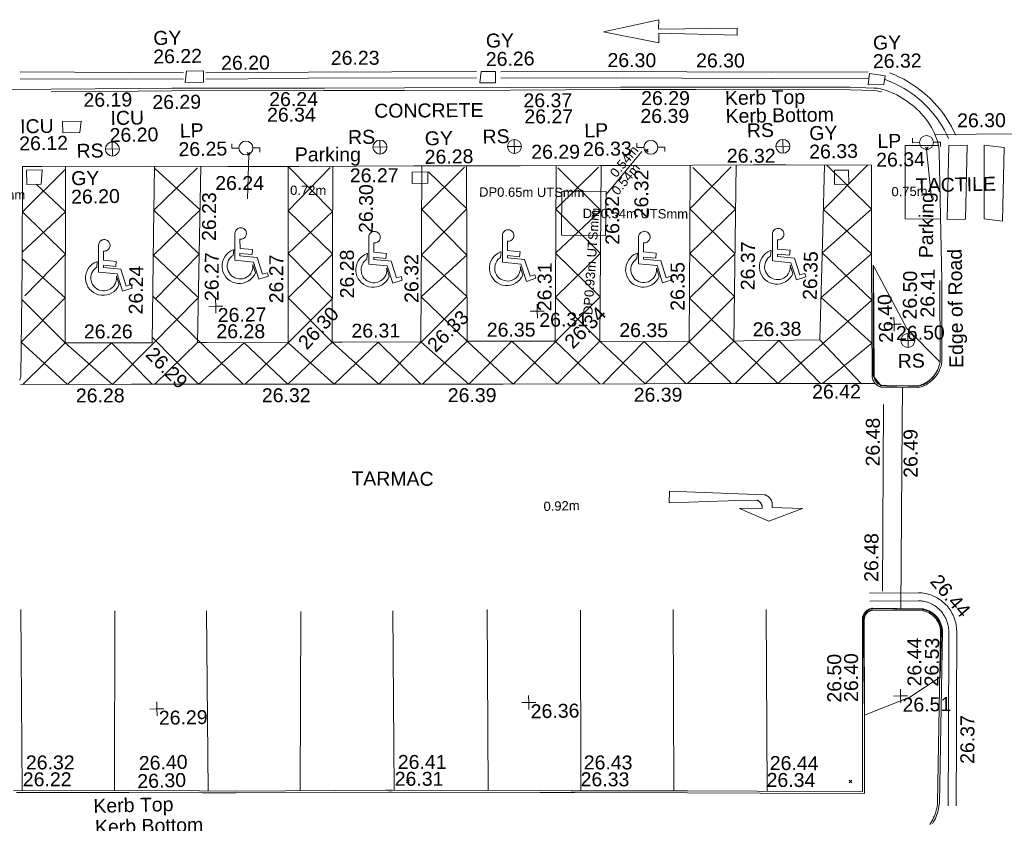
# Model space of a CAD drawing. Header units: millimetres. Extents: x -287732 to 520720, y -88450 to 287754.
# Tile 217 of 256: x 14791 to 41268, y -28179 to -6564. Entities that reach past the tile are written whole.
import ezdxf

# ---------------------------------------------------------------- set-up
doc = ezdxf.new("R2010")
doc.units = ezdxf.units.MM
doc.linetypes.add('IMPORT-UG_ELEC_LV_QLB2 _2_', pattern=[2700, 1500, -300, 0, -250, 150, -300, 0, -200])
doc.linetypes.add('IMPORT-UG_ELEC_STREET LIGHTING_QLB2 _2_', pattern=[2700, 1500, -300, 0, -250, 150, -300, 0, -200])
for name, color, linetype, lineweight, true_color in [('00_TOPO_FURN_LAMP_POST', 7, 'Continuous', 9, 0x666666), ('00_TOPO_FURN_SIGN', 7, 'Continuous', 9, 0x666666), ('00_UAV_FURN_LAMP_POST', 7, 'Continuous', 9, 0xa50000), ('00_UAV_FURN_SIGN', 6, 'Continuous', 9, 0xff00ff), ('00_UAV_HANDICAP', 7, 'Continuous', 9, 0x666666), ('00_UAV_KERB_BOTTOM', 1, 'Continuous', 9, 0xff0000), ('00_UAV_KERB_TOP', 7, 'Continuous', 9, 0xa500a5), ('00_UAV_LEVEL_SPOT', 7, 'Continuous', 9, 0x666666), ('00_UAV_PARKING', 4, 'Continuous', 9, 0x00ffff), ('00_UAV_ROAD_MARKING_ARROWS', 7, 'Continuous', 9, 0x999999), ('00_UAV_ROAD_MARKING_WHITE_CONTINUOUS', 7, 'Continuous', 9, 0x999999), ('00_UAV_ROAD_MARKING_YELLOW_CONTINUOUS', 40, 'Continuous', 9, 0xffbf00), ('00_UAV_ROAD_MARKING_YELLOW_DASH', 40, 'Continuous', 9, 0xffbf00), ('00_UAV_SERV_GULLY', 7, 'Continuous', 9, 0x5252a5), ('00_UAV_SERV_IC', 5, 'Continuous', 9, 0x0000ff), ('01_DTM_CONTOUR_MNR', 7, 'Continuous', 9, 0xa5a552), ('12333-PUM-2D-U-0001-C01 - Rev2_REVIT IMPORT_dwg', 7, 'Continuous', 9, 0x767676), ('PUM-ELECTRIC-LV-QLB2', 1, 'IMPORT-UG_ELEC_LV_QLB2 _2_', 9, 0xff0000), ('PUM-ELECTRIC-MH', 1, 'Continuous', 9, 0xff0000), ('PUM-ELECTRIC-SL-QLB2', 7, 'IMPORT-UG_ELEC_STREET LIGHTING_QLB2 _2_', 9, 0xff7f7f)]:
    doc.layers.add(name, color=color, linetype=linetype, lineweight=lineweight, true_color=true_color)
for name, color, linetype, lineweight in [('00_TOPO_PEDASTRIAN', 7, 'Continuous', 9), ('00_UAV_ROAD_EDGE', 7, 'Continuous', 9), ('00_UAV_SURFACE', 7, 'Continuous', 9), ('00_UAV_SURVEY_TEXT', 7, 'Continuous', 9), ('GEN-TEXT', 7, 'Continuous', 9)]:
    doc.layers.add(name, color=color, linetype=linetype, lineweight=lineweight)
doc.styles.add('Arial_1', font='arial.ttf', dxfattribs={"height": 250})
doc.styles.add('Swis721 Lt BT_2', font='swissl.ttf', dxfattribs={"height": 375})

# ---------------------------------------------------------------- blocks, each defined once
blk = doc.blocks.new('12333-PUM-2D-U-0001-C01 - Rev2_REVIT IMPORT_dwg_MSL_Lamp_Post_SYM-2077240-Site Location Plan Proposed')
at = {"layer": '00_TOPO_FURN_LAMP_POST', "color": 254, "true_color": 0xcccccc, "flags": 128}
for points in [[(-500, 0), (-1000, 0), (-1000, 317)], [(500, 0), (1000, 0), (1000, -317)]]:
    blk.add_lwpolyline(points, dxfattribs=at)
at = {"layer": '00_TOPO_FURN_LAMP_POST', "color": 254, "true_color": 0xcccccc}
blk.add_circle((0, 0), 500, dxfattribs=at)
blk = doc.blocks.new('12333-PUM-2D-U-0001-C01 - Rev2_REVIT IMPORT_dwg_MSL_RoadSign_SYM-2077242-Site Location Plan Proposed')
at = {"layer": '00_TOPO_FURN_SIGN', "color": 254, "true_color": 0xcccccc}
for p, q in [((-500, 0), (500, 0)), ((0, -500), (0, 500))]:
    blk.add_line(p, q, dxfattribs=at)
blk.add_circle((0, 0), 500, dxfattribs=at)
blk = doc.blocks.new('12333-PUM-2D-U-0001-C01 - Rev2_REVIT IMPORT_dwg_NN_DISABLED-2077243-Site Location Plan Proposed')
at = {"layer": '00_UAV_HANDICAP', "color": 254, "true_color": 0xcccccc, "flags": 128}
for points in [[(793, 2281), (792, 2292), (794, 2332), (801, 2373), (815, 2410), (835, 2446), (860, 2478), (889, 2505), (923, 2527), (959, 2545), (998, 2557), (1039, 2561), (1079, 2560), (1119, 2551), (1157, 2538), (1193, 2518), (1224, 2493), (1252, 2463), (1275, 2430), (1292, 2393), (1302, 2354), (1308, 2314), (1306, 2273), (1299, 2234), (1284, 2196), (1265, 2161), (1240, 2128), (1210, 2102), (1176, 2079), (1140, 2062), (1101, 2050), (1060, 2046), (1020, 2047), (1013, 2048), (1007, 1634), (1572, 1569), (1546, 1345), (1002, 1408), (1000, 1306), (1772, 1217), (1999, 460), (2212, 523), (2262, 364), (1833, 234), (1600, 1012), (773, 1107), (793, 2283)], [(1682, 529), (1572, 894), (1568, 906), (1574, 864), (1571, 773), (1553, 685), (1522, 599), (1477, 521), (1423, 449), (1356, 388), (1281, 337), (1199, 299), (1112, 275), (1022, 264), (932, 267), (843, 284), (759, 316), (679, 359), (608, 415), (546, 481), (496, 556), (459, 639), (433, 725), (422, 815), (425, 905), (443, 994), (474, 1079), (519, 1158), (573, 1230), (640, 1290), (694, 1326), (724, 1582), (694, 1574), (583, 1523), (481, 1454), (392, 1370), (315, 1274), (256, 1167), (214, 1052), (190, 931), (186, 810), (201, 687), (234, 570), (287, 458), (354, 357), (438, 267), (534, 192), (642, 131), (757, 90), (877, 66), (999, 63), (1121, 76), (1239, 110), (1350, 162), (1451, 231), (1542, 313), (1617, 410), (1677, 517), (1681, 530)]]:
    blk.add_lwpolyline(points, close=True, dxfattribs=at)
blk = doc.blocks.new('12333-PUM-2D-U-0001-C01 - Rev2_REVIT IMPORT_dwg_UAV-2077255-Site Location Plan Proposed')
at = {"layer": '00_UAV_LEVEL_SPOT', "color": 254, "true_color": 0xcccccc, "flags": 128}
for points in [[(0, -500), (0, 0), (-500, 0)], [(500, 0), (0, 0), (0, 500)]]:
    blk.add_lwpolyline(points, dxfattribs=at)
blk = doc.blocks.new('12333-PUM-2D-U-0001-C01 - Rev2_REVIT IMPORT_dwg_MGS62954_T2_Galway_ITM_3d_Rev1-2077680-Site Location Plan Proposed')
at = {"layer": '00_TOPO_PEDASTRIAN', "color": 254, "true_color": 0xcccccc}
for p, q in [((533941477, 725542796), (533941553, 725544777)), ((533942049, 725544777), (533941553, 725544777)), ((533941973, 725542796), (533942049, 725544777)), ((533942468, 725542796), (533942506, 725544777)), ((533942506, 725544777), (533943039, 725544701)), ((533943039, 725544701), (533942963, 725542720)), ((533941973, 725542796), (533941477, 725542796)), ((533942468, 725542796), (533942963, 725542720))]:
    blk.add_line(p, q, dxfattribs=at)
at = {"layer": '00_UAV_KERB_BOTTOM', "color": 254, "true_color": 0xcccccc, "flags": 128}
for points in [[(533939800, 725546319), (533939748, 725546334), (533939666, 725546354), (533939566, 725546361), (533938930, 725546397), (533934806, 725546471), (533932769, 725546508), (533929807, 725546547), (533926945, 725546584), (533924808, 725546620), (533920693, 725546688), (533919809, 725546697), (533917448, 725546720)], [(533916464, 725538909), (533916471, 725538923), (533916476, 725538937), (533916481, 725538952), (533916486, 725538966), (533916490, 725538981), (533916493, 725538996), (533916496, 725539025), (533916582, 725541947), (533916584, 725542037)], [(533940995, 725527112), (533940995, 725527108), (533940988, 725527054), (533940979, 725527000), (533940967, 725526947), (533940954, 725526895), (533940938, 725526843), (533940920, 725526792), (533940900, 725526742), (533940878, 725526692), (533940854, 725526644), (533940828, 725526596), (533940800, 725526550)], [(533916106, 725527867), (533919206, 725527816), (533921105, 725527774), (533922092, 725527753), (533926104, 725527708), (533926283, 725527706), (533930266, 725527625), (533931103, 725527608), (533934226, 725527547), (533936102, 725527505), (533938935, 725527442), (533938971, 725529607), (533939011, 725532028), (533939011, 725532032), (533939010, 725532045), (533939009, 725532058), (533939009, 725532071), (533939010, 725532084), (533939011, 725532097), (533939013, 725532110), (533939015, 725532123), (533939018, 725532136), (533939022, 725532149), (533939026, 725532161), (533939030, 725532173), (533939035, 725532186), (533939040, 725532197), (533939046, 725532209), (533939053, 725532221), (533939060, 725532232), (533939067, 725532242), (533939075, 725532253), (533939083, 725532263), (533939092, 725532273), (533939101, 725532282), (533939110, 725532291), (533939114, 725532295), (533939124, 725532304), (533939135, 725532312), (533939145, 725532319), (533939156, 725532327), (533939167, 725532333), (533939179, 725532339), (533939191, 725532345), (533939203, 725532350), (533939215, 725532355), (533939227, 725532359), (533939240, 725532363), (533939252, 725532366), (533939265, 725532369), (533939278, 725532371), (533939291, 725532372), (533940624, 725532336), (533940628, 725532336), (533940654, 725532330), (533940680, 725532324), (533940706, 725532316), (533940732, 725532308), (533940757, 725532298), (533940782, 725532287), (533940806, 725532276), (533940830, 725532263), (533940853, 725532249), (533940876, 725532234), (533940898, 725532219), (533940919, 725532202), (533940940, 725532185), (533940960, 725532166), (533940979, 725532147), (533940997, 725532127), (533941015, 725532107), (533941031, 725532085), (533941047, 725532063), (533941062, 725532041), (533941075, 725532017), (533941088, 725531994), (533941100, 725531969), (533941110, 725531944), (533941120, 725531919), (533941129, 725531894), (533941136, 725531868), (533941140, 725531852), (533941143, 725531841), (533941148, 725531815), (533941152, 725531788), (533941155, 725531761), (533941157, 725531734), (533941158, 725531707), (533940995, 725527108)]]:
    blk.add_lwpolyline(points, dxfattribs=at)
at = {"layer": '00_UAV_KERB_TOP', "color": 254, "true_color": 0xcccccc, "flags": 128}
for points in [[(533939778, 725546253), (533939730, 725546267), (533939655, 725546285), (533939562, 725546291), (533938927, 725546327), (533934784, 725546402), (533932768, 725546438), (533929785, 725546477), (533926944, 725546514), (533924786, 725546550), (533920693, 725546618), (533919787, 725546627), (533917449, 725546650)], [(533939472, 725541597), (533939437, 725538617), (533939437, 725538607), (533939439, 725538595), (533939440, 725538584), (533939442, 725538573), (533939445, 725538561), (533939448, 725538550), (533939451, 725538539), (533939455, 725538529), (533939459, 725538518), (533939464, 725538508), (533939469, 725538497), (533939475, 725538487), (533939481, 725538478), (533939488, 725538468), (533939495, 725538459), (533939502, 725538450), (533939509, 725538442), (533939518, 725538433), (533939521, 725538430), (533939530, 725538422), (533939539, 725538414), (533939548, 725538407), (533939557, 725538401), (533939567, 725538395), (533939577, 725538389), (533939587, 725538383), (533939597, 725538378), (533939607, 725538374), (533939618, 725538370), (533939629, 725538366), (533939633, 725538365), (533940627, 725538335), (533940653, 725538341), (533940685, 725538351), (533940717, 725538362), (533940748, 725538375), (533940778, 725538389), (533940808, 725538404), (533940837, 725538420), (533940866, 725538437), (533940894, 725538456), (533940908, 725538466), (533940935, 725538487), (533940960, 725538508), (533940985, 725538531), (533941009, 725538554), (533941031, 725538579), (533941053, 725538604), (533941073, 725538631), (533941093, 725538658), (533941111, 725538686), (533941128, 725538715), (533941144, 725538744), (533941146, 725538747), (533941159, 725538774), (533941172, 725538805), (533941184, 725538836), (533941195, 725538867), (533941204, 725538899), (533941212, 725538932), (533941218, 725538959), (533941255, 725541155)], [(533916188, 725527816), (533919205, 725527766), (533921187, 725527722), (533922091, 725527703), (533926186, 725527657), (533926282, 725527656), (533930265, 725527575), (533931185, 725527556), (533934225, 725527497), (533936184, 725527453), (533938984, 725527390), (533939021, 725529589), (533939061, 725532031), (533939061, 725532037), (533939060, 725532048), (533939059, 725532059), (533939059, 725532070), (533939060, 725532081), (533939061, 725532092), (533939063, 725532103), (533939064, 725532113), (533939067, 725532124), (533939070, 725532135), (533939073, 725532145), (533939077, 725532156), (533939081, 725532166), (533939085, 725532176), (533939090, 725532186), (533939096, 725532195), (533939102, 725532204), (533939108, 725532214), (533939114, 725532222), (533939121, 725532231), (533939128, 725532239), (533939136, 725532247), (533939144, 725532255), (533939147, 725532258), (533939156, 725532265), (533939164, 725532272), (533939173, 725532278), (533939183, 725532284), (533939192, 725532290), (533939202, 725532295), (533939212, 725532300), (533939222, 725532304), (533939232, 725532308), (533939242, 725532312), (533939253, 725532315), (533939263, 725532317), (533939274, 725532320), (533939285, 725532321), (533939293, 725532322), (533940619, 725532287), (533940643, 725532282), (533940667, 725532276), (533940691, 725532269), (533940715, 725532261), (533940738, 725532252), (533940761, 725532242), (533940783, 725532231), (533940805, 725532219), (533940827, 725532207), (533940848, 725532193), (533940868, 725532179), (533940888, 725532163), (533940907, 725532147), (533940925, 725532130), (533940943, 725532113), (533940960, 725532094), (533940976, 725532075), (533940991, 725532056), (533941005, 725532035), (533941019, 725532014), (533941032, 725531993), (533941043, 725531971), (533941054, 725531948), (533941064, 725531926), (533941073, 725531902), (533941081, 725531879), (533941088, 725531855), (533941094, 725531831), (533941099, 725531806), (533941103, 725531781), (533941106, 725531757), (533941107, 725531732), (533941108, 725531715), (533941108, 725531708), (533940945, 725527117), (533940945, 725527113), (533940938, 725527061), (533940930, 725527010), (533940919, 725526959), (533940906, 725526908), (533940891, 725526859), (533940873, 725526809), (533940854, 725526761), (533940833, 725526713), (533940810, 725526667), (533940785, 725526621), (533940758, 725526577), (533940729, 725526533)]]:
    blk.add_lwpolyline(points, dxfattribs=at)
at = {"layer": '00_UAV_PARKING', "color": 254, "true_color": 0xcccccc, "flags": 128}
for points in [[(533941186, 725545086), (533941226, 725544978), (533941250, 725544900), (533941271, 725544821), (533941289, 725544742), (533941298, 725544623), (533941305, 725541154)], [(533939422, 725541597), (533939468, 725544288), (533937160, 725544336), (533936299, 725544354), (533933031, 725544393), (533932161, 725544406), (533930021, 725544438), (533927338, 725544481), (533927161, 725544483), (533924066, 725544525), (533922162, 725544559), (533920085, 725544596), (533917163, 725544643), (533916643, 725544652), (533916584, 725542037)]]:
    blk.add_lwpolyline(points, dxfattribs=at)
at = {"layer": '00_UAV_ROAD_EDGE', "color": 254, "true_color": 0xcccccc, "flags": 128}
for points in [[(533917448, 725546720), (533915573, 725546738), (533913326, 725546836)], [(533941186, 725545086), (533941168, 725545130), (533941134, 725545205), (533941097, 725545277), (533941056, 725545348), (533941014, 725545418), (533940968, 725545485), (533940919, 725545551), (533940884, 725545594), (533940831, 725545656), (533940775, 725545716), (533940717, 725545773), (533940657, 725545828), (533940594, 725545880), (533940529, 725545930), (533940465, 725545981), (533940397, 725546031), (533940327, 725546079), (533940255, 725546123), (533940181, 725546164), (533940106, 725546203), (533940029, 725546237), (533939951, 725546269), (533939871, 725546298), (533939800, 725546319)], [(533948408, 725544930), (533944442, 725545046), (533943410, 725545059), (533941186, 725545086)], [(533939422, 725541597), (533939387, 725538616), (533939388, 725538603), (533939389, 725538589), (533939391, 725538576), (533939393, 725538563), (533939396, 725538549), (533939400, 725538536), (533939404, 725538523), (533939408, 725538511), (533939414, 725538498), (533939419, 725538486), (533939425, 725538474), (533939432, 725538462), (533939439, 725538450), (533939447, 725538439), (533939455, 725538428), (533939464, 725538418), (533939473, 725538408), (533939482, 725538398), (533939487, 725538393), (533939497, 725538384), (533939507, 725538375), (533939518, 725538367), (533939529, 725538359), (533939540, 725538352), (533939552, 725538345), (533939564, 725538339), (533939576, 725538333), (533939589, 725538328), (533939601, 725538323), (533939614, 725538318), (533939625, 725538315), (533940633, 725538284), (533940667, 725538293), (533940701, 725538304), (533940735, 725538316), (533940767, 725538329), (533940800, 725538343), (533940831, 725538359), (533940862, 725538377), (533940893, 725538395), (533940922, 725538415), (533940938, 725538426), (533940966, 725538448), (533940993, 725538471), (533941019, 725538495), (533941044, 725538520), (533941069, 725538546), (533941092, 725538573), (533941113, 725538601), (533941120, 725538610), (533941134, 725538630), (533941153, 725538659), (533941172, 725538690), (533941189, 725538721), (533941204, 725538753), (533941218, 725538785), (533941231, 725538819), (533941243, 725538852), (533941253, 725538886), (533941261, 725538921), (533941268, 725538953), (533941305, 725541154)]]:
    blk.add_lwpolyline(points, dxfattribs=at)
at = {"layer": '00_UAV_ROAD_MARKING_ARROWS', "color": 254, "true_color": 0xcccccc, "flags": 128}
for points in [[(533935920, 725547845), (533933813, 725547934), (533933804, 725547678), (533932325, 725548001), (533933818, 725548301), (533933809, 725548044), (533935920, 725548039)], [(533933884, 725535618), (533936432, 725535476), (533936443, 725535472), (533936455, 725535469), (533936466, 725535464), (533936477, 725535460), (533936487, 725535455), (533936493, 725535452), (533936503, 725535446), (533936513, 725535440), (533936523, 725535433), (533936533, 725535426), (533936542, 725535418), (533936551, 725535411), (533936559, 725535402), (533936568, 725535394), (533936575, 725535385), (533936583, 725535376), (533936590, 725535366), (533936597, 725535357), (533936603, 725535347), (533936609, 725535336), (533936614, 725535326), (533936619, 725535315), (533936623, 725535304), (533936627, 725535293), (533936631, 725535282), (533936634, 725535270), (533936637, 725535259), (533936639, 725535247), (533936640, 725535235), (533936642, 725535223), (533936642, 725535212), (533936642, 725535200), (533936642, 725535188), (533936641, 725535176), (533936640, 725535164), (533936638, 725535153), (533936636, 725535141), (533936633, 725535131), (533937448, 725535092), (533936538, 725534763), (533935755, 725535118), (533936368, 725535113), (533936369, 725535122), (533936369, 725535131), (533936369, 725535140), (533936368, 725535149), (533936367, 725535159), (533936366, 725535168), (533936364, 725535177), (533936362, 725535186), (533936360, 725535194), (533936357, 725535203), (533936354, 725535212), (533936350, 725535220), (533936346, 725535229), (533936342, 725535237), (533936337, 725535245), (533936333, 725535252), (533936327, 725535260), (533936322, 725535267), (533936316, 725535274), (533936310, 725535281), (533936303, 725535288), (533936297, 725535294), (533936290, 725535300), (533936283, 725535306), (533936275, 725535311), (533936268, 725535316), (533936260, 725535321), (533936252, 725535326), (533936243, 725535330), (533936235, 725535334), (533935460, 725535332), (533933873, 725535300)]]:
    blk.add_lwpolyline(points, close=True, dxfattribs=at)
at = {"layer": '00_UAV_ROAD_MARKING_WHITE_CONTINUOUS', "color": 254, "true_color": 0xcccccc}
for p, q in [((533939357, 725544290), (533938153, 725543123)), ((533922474, 725538693), (533920086, 725541101)), ((533916550, 725538785), (533917706, 725539887)), ((533920097, 725538733), (533921263, 725539832)), ((533928510, 725539745), (533927297, 725538610)), ((533932065, 725538535), (533930879, 725539707)), ((533934419, 725538499), (533935686, 725539621)), ((533934484, 725539624), (533935601, 725538482)), ((533938001, 725539616), (533939086, 725538424)), ((533916392, 725532737), (533916338, 725527863)), ((533918818, 725527822), (533918912, 725532655)), ((533921376, 725532611), (533921343, 725527769)), ((533923816, 725527733), (533923911, 725532553)), ((533926386, 725532525), (533926337, 725527704)), ((533928865, 725527653), (533928923, 725532517)), ((533931432, 725532462), (533931361, 725527603)), ((533933862, 725527554), (533933924, 725532434)), ((533936430, 725532390), (533936369, 725527499))]:
    blk.add_line(p, q, dxfattribs=at)
at = {"layer": '00_UAV_ROAD_MARKING_WHITE_CONTINUOUS', "color": 254, "true_color": 0xcccccc, "flags": 128}
for points in [[(533916639, 725541175), (533917753, 725542275), (533916615, 725543430), (533917797, 725544555)], [(533917799, 725544633), (533917706, 725539887), (533917960, 725539883), (533920048, 725539850), (533920135, 725542759), (533920189, 725544594)], [(533920188, 725544545), (533921393, 725543403), (533920118, 725542206), (533921257, 725541095), (533921308, 725541046)], [(533920153, 725541033), (533921350, 725542211), (533920154, 725543418), (533921343, 725544533), (533921337, 725544527)], [(533921436, 725544572), (533921263, 725539832), (533921521, 725539827), (533923703, 725539787), (533923754, 725542603), (533923788, 725544530)], [(533923788, 725544530), (533924957, 725543293), (533923746, 725542188), (533924887, 725540983), (533924911, 725540957), (533923703, 725539787), (533922527, 725538692)], [(533926118, 725538630), (533924888, 725539779), (533923725, 725540994), (533924904, 725542126), (533924935, 725542155), (533923767, 725543330), (533924910, 725544481)], [(533924981, 725544512), (533924888, 725539779), (533925154, 725539776), (533927269, 725539749), (533927338, 725542632), (533927382, 725544480)], [(533927555, 725544318), (533928563, 725543302), (533927325, 725542091), (533928528, 725540942), (533928403, 725540822), (533926118, 725538630)], [(533929728, 725538571), (533928510, 725539745), (533927298, 725540960), (533928491, 725542014), (533928545, 725542061), (533927354, 725543309), (533928522, 725544424)], [(533928581, 725544461), (533928510, 725539745), (533928793, 725539740), (533930879, 725539707), (533930946, 725542619), (533930988, 725544423)], [(533931034, 725544365), (533932167, 725543192), (533930934, 725542073), (533932110, 725540874), (533932093, 725540857), (533929728, 725538571)], [(533933281, 725538516), (533932081, 725539679), (533930906, 725540891), (533932105, 725542012), (533932139, 725542043), (533930961, 725543249), (533932127, 725544361)], [(533932196, 725544405), (533932081, 725539679), (533932353, 725539672), (533934484, 725539624), (533934550, 725542491), (533934593, 725544374)], [(533934664, 725544310), (533935790, 725543167), (533934538, 725541995), (533935721, 725540818), (533935712, 725540809), (533934484, 725539624), (533933281, 725538516)], [(533936851, 725538462), (533934511, 725540793), (533935740, 725541962), (533935755, 725541977), (533934566, 725543201), (533935692, 725544307)], [(533935825, 725544359), (533935686, 725539621), (533935945, 725539620), (533938001, 725539616), (533938128, 725542557), (533938204, 725544314)], [(533938270, 725544313), (533939448, 725543106), (533938102, 725541957), (533939199, 725540872), (533939411, 725540662), (533936851, 725538462)], [(533916998, 725544166), (533917775, 725543408), (533916591, 725542345)], [(533938153, 725543123), (533939427, 725541906), (533938050, 725540755), (533939104, 725539772), (533939397, 725539498), (533938049, 725538442)], [(533916587, 725542166), (533917730, 725541100), (533916522, 725539926), (533917748, 725538767)], [(533921308, 725541046), (533920063, 725539817), (533918954, 725538750), (533917706, 725539887), (533916556, 725541072)], [(533920026, 725538734), (533918952, 725539867), (533917748, 725538767)], [(533924888, 725539779), (533923669, 725538672), (533922519, 725539809), (533921279, 725538714), (533921222, 725538772), (533920053, 725539988)], [(533927249, 725538611), (533926123, 725539763), (533924919, 725538651), (533923703, 725539787)], [(533927269, 725539749), (533928538, 725538589), (533929712, 725539725), (533930914, 725538552), (533932081, 725539679)], [(533934376, 725538500), (533933277, 725539651), (533932138, 725538534)], [(533937993, 725538443), (533936892, 725539618), (533935699, 725538480)], [(533939464, 725538418), (533936335, 725538471), (533934465, 725538499), (533933281, 725538516), (533929465, 725538575), (533928791, 725538585), (533924499, 725538658), (533924467, 725538659), (533920616, 725538725), (533919468, 725538742), (533916483, 725538786)], [(533940045, 725532352), (533940174, 725537350), (533940199, 725538298)], [(533939217, 725532781), (533940534, 725532768), (533940578, 725532765), (533940622, 725532761), (533940665, 725532754), (533940708, 725532746), (533940751, 725532736), (533940793, 725532725), (533940835, 725532711), (533940876, 725532696), (533940917, 725532679), (533940956, 725532661), (533940995, 725532640), (533941033, 725532619), (533941070, 725532595), (533941106, 725532570), (533941141, 725532544), (533941175, 725532516), (533941207, 725532488), (533941226, 725532470), (533941255, 725532440), (533941285, 725532407), (533941313, 725532373), (533941339, 725532338), (533941365, 725532302), (533941388, 725532266), (533941410, 725532228), (533941430, 725532189), (533941449, 725532149), (533941466, 725532109), (533941482, 725532068), (533941495, 725532026), (533941507, 725531984), (533941517, 725531941), (533941525, 725531898), (533941532, 725531855), (533941537, 725531811), (533941539, 725531768), (533941540, 725531727), (533941497, 725529644), (533941480, 725528834), (533941441, 725527018)], [(533941227, 725527022), (533941266, 725528838), (533941326, 725531726), (533941325, 725531758), (533941323, 725531793), (533941319, 725531828), (533941314, 725531862), (533941308, 725531896), (533941300, 725531930), (533941290, 725531964), (533941279, 725531997), (533941273, 725532013), (533941267, 725532030), (533941254, 725532062), (533941239, 725532093), (533941222, 725532124), (533941205, 725532154), (533941186, 725532184), (533941166, 725532212), (533941145, 725532240), (533941123, 725532267), (533941100, 725532293), (533941075, 725532317), (533941062, 725532330), (533941036, 725532354), (533941009, 725532376), (533940981, 725532397), (533940952, 725532416), (533940923, 725532435), (533940893, 725532452), (533940862, 725532468), (533940830, 725532483), (533940798, 725532497), (533940765, 725532509), (533940732, 725532519), (533940698, 725532529), (533940664, 725532536), (533940630, 725532543), (533940596, 725532548), (533940561, 725532551), (533940526, 725532553), (533939215, 725532566)]]:
    blk.add_lwpolyline(points, dxfattribs=at)
at = {"layer": '00_UAV_ROAD_MARKING_YELLOW_CONTINUOUS', "color": 254, "true_color": 0xcccccc}
for p, q in [((533921014, 725547097), (533916620, 725547195)), ((533916615, 725547009), (533921013, 725546926))]:
    blk.add_line(p, q, dxfattribs=at)
at = {"layer": '00_UAV_ROAD_MARKING_YELLOW_CONTINUOUS', "color": 254, "true_color": 0xcccccc, "flags": 128}
for points in [[(533928893, 725546819), (533924374, 725546888), (533923894, 725546893), (533921612, 725546917)], [(533921614, 725547087), (533924376, 725547058), (533926613, 725547024), (533928896, 725546989)], [(533929545, 725546974), (533932847, 725546924), (533934544, 725546887), (533936856, 725546837), (533939423, 725546797)], [(533939420, 725546627), (533936853, 725546667), (533934421, 725546720), (533932844, 725546754), (533929542, 725546804)], [(533939998, 725546763), (533940014, 725546757), (533940136, 725546704), (533940256, 725546646), (533940374, 725546584), (533940490, 725546516), (533940602, 725546443), (533940711, 725546366), (533940816, 725546285), (533940886, 725546227), (533940985, 725546139), (533941081, 725546046), (533941173, 725545949), (533941261, 725545848), (533941345, 725545744), (533941424, 725545637), (533941498, 725545526), (533941568, 725545412), (533941633, 725545295), (533941693, 725545176), (533941747, 725545058)], [(533941554, 725544971), (533941503, 725545085), (533941447, 725545196), (533941386, 725545305), (533941320, 725545411), (533941251, 725545515), (533941177, 725545615), (533941099, 725545713), (533941017, 725545807), (533940931, 725545897), (533940841, 725545984), (533940748, 725546067), (533940684, 725546120), (533940585, 725546196), (533940483, 725546268), (533940379, 725546336), (533940271, 725546399), (533940161, 725546458), (533940048, 725546512), (533939934, 725546561), (533939879, 725546583)]]:
    blk.add_lwpolyline(points, dxfattribs=at)
at = {"layer": '00_UAV_ROAD_MARKING_YELLOW_DASH', "color": 254, "true_color": 0xcccccc, "flags": 128}
blk.add_lwpolyline([(533939568, 725532825), (533939676, 725537846), (533939676, 725537824)], dxfattribs=at)
at = {"layer": '00_UAV_SERV_GULLY', "color": 254, "true_color": 0xcccccc}
for p, q in [((533921056, 725546834), (533921094, 725547139)), ((533921094, 725547139), (533921551, 725547139)), ((533921551, 725546834), (533921551, 725547139)), ((533928980, 725546682), (533929019, 725546987)), ((533929019, 725546987), (533929400, 725546987)), ((533929400, 725546682), (533929400, 725546987)), ((533921551, 725546834), (533921056, 725546834)), ((533929400, 725546682), (533928980, 725546682)), ((533939420, 725546453), (533939458, 725546758)), ((533939458, 725546758), (533939877, 725546682)), ((533939839, 725546453), (533939877, 725546682)), ((533939839, 725546453), (533939420, 725546453)), ((533916750, 725544548), (533917169, 725544548)), ((533916750, 725544548), (533916750, 725544167)), ((533917169, 725544548), (533917131, 725544167)), ((533927114, 725544320), (533927533, 725544320)), ((533927114, 725544320), (533927114, 725544015)), ((533927533, 725544320), (533927533, 725544015)), ((533916750, 725544167), (533917131, 725544167)), ((533927114, 725544015), (533927533, 725544015)), ((533938467, 725544167), (533938848, 725544167)), ((533938467, 725544167), (533938467, 725543786)), ((533938848, 725544167), (533938848, 725543786)), ((533938467, 725543786), (533938848, 725543786))]:
    blk.add_line(p, q, dxfattribs=at)
at = {"layer": '00_UAV_SERV_IC', "color": 254, "true_color": 0xcccccc}
for p, q in [((533917741, 725545539), (533917741, 725545844)), ((533917741, 725545844), (533918236, 725545844)), ((533918198, 725545539), (533918236, 725545844)), ((533918198, 725545539), (533917741, 725545539))]:
    blk.add_line(p, q, dxfattribs=at)
at = {"layer": '00_UAV_SURFACE', "color": 254, "true_color": 0xcccccc, "flags": 128}
blk.add_lwpolyline([(533941279, 725544787), (533940382, 725544802), (533940351, 725542830), (533941301, 725542804)], dxfattribs=at)
at = {"layer": '01_DTM_CONTOUR_MNR', "color": 254, "true_color": 0xcccccc, "flags": 128}
for points in [[(533939418, 725538620), (533939424, 725538975), (533939428, 725539412), (533939470, 725541600), (533940337, 725539878), (533941220, 725538960), (533941210, 725538930), (533941200, 725538900), (533941190, 725538870), (533941180, 725538840), (533941178, 725538803), (533941162, 725538769), (533941143, 725538739), (533941132, 725538709), (533941115, 725538686), (533941093, 725538660), (533941073, 725538630), (533941053, 725538600), (533941035, 725538576), (533941013, 725538550), (533940987, 725538523), (533940965, 725538503), (533940937, 725538483), (533940915, 725538463), (533940896, 725538452), (533940880, 725538436), (533940850, 725538416), (533940820, 725538396), (533940790, 725538384), (533940759, 725538365), (533940722, 725538351), (533940699, 725538344), (533940655, 725538328), (533940637, 725538323), (533940200, 725538300), (533939625, 725538347)], [(533941130, 725531710), (533941070, 725530490), (533940248, 725529962), (533939020, 725529500), (533939025, 725530698), (533939030, 725532030), (533939032, 725532096), (533939050, 725532182), (533939059, 725532198), (533939101, 725532255), (533939121, 725532275), (533939195, 725532338), (533939215, 725532348), (533939230, 725532350), (533939255, 725532358), (533939270, 725532360), (533939286, 725532360), (533939848, 725532342), (533940242, 725532330), (533940620, 725532316), (533940638, 725532314), (533940676, 725532303), (533940701, 725532297), (533940751, 725532278), (533940800, 725532263), (533940816, 725532252), (533940865, 725532224), (533940933, 725532173), (533941010, 725532086), (533941033, 725532052), (533941066, 725531990), (533941085, 725531935), (533941105, 725531885), (533941118, 725531845), (533941123, 725531785), (533941130, 725531742)]]:
    blk.add_lwpolyline(points, close=True, dxfattribs=at)
for name, p, xscale, yscale, zscale in [('12333-PUM-2D-U-0001-C01 - Rev2_REVIT IMPORT_dwg_MSL_RoadSign_SYM-2077242-Site Location Plan Proposed', (533919065, 725545078), 0.375, 0.375, 0.375), ('12333-PUM-2D-U-0001-C01 - Rev2_REVIT IMPORT_dwg_MSL_Lamp_Post_SYM-2077240-Site Location Plan Proposed', (533922657, 725545044), 0.375, 0.375, 0.375), ('12333-PUM-2D-U-0001-C01 - Rev2_REVIT IMPORT_dwg_MSL_RoadSign_SYM-2077242-Site Location Plan Proposed', (533926261, 725545006), 0.375, 0.375, 0.375), ('12333-PUM-2D-U-0001-C01 - Rev2_REVIT IMPORT_dwg_MSL_RoadSign_SYM-2077242-Site Location Plan Proposed', (533929877, 725544959), 0.375, 0.375, 0.375), ('12333-PUM-2D-U-0001-C01 - Rev2_REVIT IMPORT_dwg_MSL_Lamp_Post_SYM-2077240-Site Location Plan Proposed', (533940956, 725544874), 0.375, 0.375, 0.375), ('12333-PUM-2D-U-0001-C01 - Rev2_REVIT IMPORT_dwg_MSL_Lamp_Post_SYM-2077240-Site Location Plan Proposed', (533933542, 725544871), 0.375, 0.375, 0.375), ('12333-PUM-2D-U-0001-C01 - Rev2_REVIT IMPORT_dwg_MSL_RoadSign_SYM-2077242-Site Location Plan Proposed', (533937096, 725544836), 0.375, 0.375, 0.375), ('12333-PUM-2D-U-0001-C01 - Rev2_REVIT IMPORT_dwg_NN_DISABLED-2077243-Site Location Plan Proposed', (533921846, 725541366), 0.6, 0.6, 0.6), ('12333-PUM-2D-U-0001-C01 - Rev2_REVIT IMPORT_dwg_NN_DISABLED-2077243-Site Location Plan Proposed', (533925442, 725541202), 0.6, 0.6, 0.6), ('12333-PUM-2D-U-0001-C01 - Rev2_REVIT IMPORT_dwg_NN_DISABLED-2077243-Site Location Plan Proposed', (533929035, 725541185), 0.6, 0.6, 0.6), ('12333-PUM-2D-U-0001-C01 - Rev2_REVIT IMPORT_dwg_NN_DISABLED-2077243-Site Location Plan Proposed', (533918173, 725541111), 0.6, 0.6, 0.6), ('12333-PUM-2D-U-0001-C01 - Rev2_REVIT IMPORT_dwg_NN_DISABLED-2077243-Site Location Plan Proposed', (533932697, 725541080), 0.6, 0.6, 0.6), ('12333-PUM-2D-U-0001-C01 - Rev2_REVIT IMPORT_dwg_NN_DISABLED-2077243-Site Location Plan Proposed', (533936294, 725541096), 0.6, 0.6, 0.6), ('12333-PUM-2D-U-0001-C01 - Rev2_REVIT IMPORT_dwg_UAV-2077255-Site Location Plan Proposed', (533921771, 725540803), 0.375, 0.375, 0.375), ('12333-PUM-2D-U-0001-C01 - Rev2_REVIT IMPORT_dwg_UAV-2077255-Site Location Plan Proposed', (533930414, 725540520), 0.375, 0.375, 0.375), ('12333-PUM-2D-U-0001-C01 - Rev2_REVIT IMPORT_dwg_UAV-2077255-Site Location Plan Proposed', (533940000, 725540000), 0.375, 0.375, 0.375), ('12333-PUM-2D-U-0001-C01 - Rev2_REVIT IMPORT_dwg_MSL_RoadSign_SYM-2077242-Site Location Plan Proposed', (533940364, 725539557), 0.375, 0.375, 0.375), ('12333-PUM-2D-U-0001-C01 - Rev2_REVIT IMPORT_dwg_UAV-2077255-Site Location Plan Proposed', (533920000, 725530000), 0.375, 0.375, 0.375), ('12333-PUM-2D-U-0001-C01 - Rev2_REVIT IMPORT_dwg_UAV-2077255-Site Location Plan Proposed', (533930000, 725530000), 0.375, 0.375, 0.375), ('12333-PUM-2D-U-0001-C01 - Rev2_REVIT IMPORT_dwg_UAV-2077255-Site Location Plan Proposed', (533940000, 725530000), 0.375, 0.375, 0.375)]:
    blk.add_blockref(name, p, dxfattribs=dict(xscale=xscale, yscale=yscale, zscale=zscale))
at = {"layer": '00_UAV_FURN_LAMP_POST', "color": 251, "true_color": 0x666666, "char_height": 375, "attachment_point": 1, "line_spacing_factor": 1.005062, "style": 'Swis721 Lt BT_2'}
for s, insert, width in [('LP', (533920886, 725545730), 707.59), ('LP', (533931762, 725545542), 707.59), ('26.25', (533920843, 725545228), 1495.9), ('LP', (533939639, 725545119), 707.59), ('26.33', (533931719, 725545040), 1495.9), ('26.34', (533939596, 725544617), 1495.9)]:
    blk.add_mtext(s, dxfattribs=dict(at, insert=insert, width=width))
at = {"layer": '00_UAV_FURN_SIGN', "color": 251, "true_color": 0x666666, "char_height": 375, "width": 783.57, "attachment_point": 1, "line_spacing_factor": 1.005062, "style": 'Swis721 Lt BT_2'}
for insert in [(533925407, 725545473), (533929023, 725545426), (533936133, 725545469), (533918102, 725545233), (533940081, 725539197)]:
    blk.add_mtext('RS', dxfattribs=dict(at, insert=insert))
at = {"layer": '00_UAV_KERB_BOTTOM', "color": 251, "true_color": 0x666666, "char_height": 375, "attachment_point": 1, "line_spacing_factor": 1.005062, "style": 'Swis721 Lt BT_2'}
for s, insert, width, rotation in [('26.19', (533918313, 725546602), 1495.9, 359.4405), ('26.24', (533923309, 725546535), 1495.9, 359.047), ('26.29', (533933310, 725546389), 1495.9, 358.9646), ('26.27', (533930159, 725545948), 1495.9, 359.2524), ('Kerb Bottom', (533935568, 725545865), 3414.46, 359.8815), ('26.44', (533940191, 725530253), 1495.9, 89.2868), ('26.40', (533938480, 725529865), 1495.9, 89.05), ('26.22', (533916365, 725528358), 1495.9, 359.0493), ('26.30', (533919437, 725528252), 1495.9, 0.6562), ('26.31', (533926364, 725528198), 1495.9, 358.9284), ('26.33', (533931363, 725528098), 1495.9, 358.8716), ('26.34', (533936363, 725527994), 1495.9, 358.7226), ('Kerb Bottom', (533918278, 725527041), 3414.46, 0.2998)]:
    blk.add_mtext(s, dxfattribs=dict(at, insert=insert, width=width, rotation=rotation))
at = {"layer": '00_UAV_KERB_TOP', "color": 251, "true_color": 0x666666, "char_height": 375, "attachment_point": 1, "line_spacing_factor": 1.005062, "style": 'Swis721 Lt BT_2'}
for s, insert, width, rotation in [('26.29', (533920164, 725546510), 1495.9, 359.4405), ('26.37', (533930143, 725546381), 1495.9, 359.2524), ('26.34', (533923243, 725546116), 1495.9, 359.047), ('Kerb Top', (533935560, 725546350), 2493.17, 359.8815), ('26.39', (533933282, 725545909), 1495.9, 358.9646), ('26.50', (533940234, 725540126), 1495.9, 88.4159), ('26.53', (533940646, 725530248), 1495.9, 87.9976), ('26.50', (533938027, 725529855), 1495.9, 89.05), ('26.32', (533916455, 725528810), 1495.9, 359.0493), ('26.40', (533919486, 725528738), 1495.9, 0.6562), ('26.41', (533926455, 725528650), 1495.9, 358.8853), ('26.43', (533931455, 725528550), 1495.9, 358.8716), ('26.44', (533936456, 725528446), 1495.9, 358.7226), ('Kerb Top', (533918244, 725527610), 2493.17, 0.2998)]:
    blk.add_mtext(s, dxfattribs=dict(at, insert=insert, width=width, rotation=rotation))
at = {"layer": '00_UAV_LEVEL_SPOT', "char_height": 375, "width": 1495.9, "attachment_point": 1, "line_spacing_factor": 1.005062, "style": 'Swis721 Lt BT_2'}
for s, insert in [('26.27', (533921820, 725540750)), ('26.31', (533930463, 725540467)), ('26.50', (533940048, 725539947)), ('26.29', (533920048, 725529947)), ('26.36', (533930048, 725529947)), ('26.51', (533940048, 725529947))]:
    blk.add_mtext(s, dxfattribs=dict(at, insert=insert))
at = {"layer": '00_UAV_PARKING', "color": 251, "true_color": 0x666666, "char_height": 375, "attachment_point": 1, "line_spacing_factor": 1.005062, "style": 'Swis721 Lt BT_2'}
for s, insert, width, rotation in [('Parking', (533923972, 725545037), 2037.28, 358.9112), ('26.29', (533930329, 725544995), 1495.9, 359.1435), ('26.32', (533935587, 725544799), 1495.9, 358.8776), ('26.24', (533921818, 725544304), 1495.9, 358.9783), ('26.27', (533925440, 725544446), 1495.9, 359.2296), ('Parking', (533940698, 725541768), 2037.28, 88.2255)]:
    blk.add_mtext(s, dxfattribs=dict(at, insert=insert, width=width, rotation=rotation))
at = {"layer": '00_UAV_ROAD_EDGE', "color": 251, "true_color": 0x666666, "char_height": 375, "attachment_point": 1, "line_spacing_factor": 1.005062, "style": 'Swis721 Lt BT_2'}
for s, insert, width, rotation in [('26.30', (533941793, 725545640), 1495.9, 359.3061), ('Edge of Road', (533941468, 725538795), 3746.88, 89.8235), ('26.41', (533940711, 725540170), 1495.9, 88.4159)]:
    blk.add_mtext(s, dxfattribs=dict(at, insert=insert, width=width, rotation=rotation))
at = {"layer": '00_UAV_ROAD_MARKING_WHITE_CONTINUOUS', "color": 251, "true_color": 0x666666, "char_height": 375, "width": 1495.9, "attachment_point": 1, "line_spacing_factor": 1.005062, "style": 'Swis721 Lt BT_2'}
for s, insert, rotation in [('26.32', (533933064, 725542972), 88.6889), ('26.23', (533921431, 725542565), 88.7293), ('26.30', (533925653, 725542707), 88.6351), ('26.32', (533932279, 725542271), 89.5438), ('26.27', (533921476, 725540948), 88.8026), ('26.28', (533925118, 725540956), 89.157), ('26.37', (533935892, 725540988), 88.4964), ('26.27', (533923211, 725540856), 88.9778), ('26.32', (533926849, 725540803), 89.2104), ('26.35', (533937556, 725540702), 87.5199), ('26.24', (533919426, 725540626), 88.3016), ('26.31', (533930419, 725540520), 88.6744), ('26.35', (533933997, 725540467), 88.9658), ('26.30', (533923930, 725539827), 46.2096), ('26.34', (533931092, 725539738), 44.0285), ('26.40', (533939592, 725539499), 90.9926), ('26.26', (533918217, 725540374), 359.0949), ('26.28', (533921780, 725540318), 358.9434), ('26.33', (533927401, 725539710), 43.8055), ('26.31', (533925410, 725540268), 359.2781), ('26.35', (533929051, 725540231), 359.081), ('26.35', (533932614, 725540162), 358.6888), ('26.38', (533936196, 725540115), 359.8961), ('26.29', (533920107, 725539773), 313.8989), ('26.28', (533917971, 725538655), 359.1518), ('26.32', (533922972, 725538575), 359.0115), ('26.39', (533927970, 725538489), 359.0918), ('26.39', (533932969, 725538412), 359.1495), ('26.42', (533937768, 725538414), 359.1596), ('26.49', (533940186, 725535865), 89.181), ('26.44', (533941115, 725533295), 309.8244), ('26.37', (533941575, 725528146), 88.8022)]:
    blk.add_mtext(s, dxfattribs=dict(at, insert=insert, rotation=rotation))
at = {"layer": '00_UAV_ROAD_MARKING_YELLOW_CONTINUOUS', "color": 251, "true_color": 0x666666, "char_height": 375, "width": 1495.9, "attachment_point": 1, "line_spacing_factor": 1.005062, "style": 'Swis721 Lt BT_2'}
for s, insert, rotation in [('26.20', (533922032, 725547532), 359.3984), ('26.23', (533924984, 725547615), 359.1252), ('26.30', (533932423, 725547427), 358.7568), ('26.30', (533934805, 725547377), 358.7568)]:
    blk.add_mtext(s, dxfattribs=dict(at, insert=insert, rotation=rotation))
at = {"layer": '00_UAV_ROAD_MARKING_YELLOW_DASH', "color": 251, "true_color": 0x666666, "char_height": 375, "width": 1495.9, "attachment_point": 1, "rotation": 88.7678, "line_spacing_factor": 1.005062, "style": 'Swis721 Lt BT_2'}
for insert in [(533939171, 725536191), (533939078, 725533086)]:
    blk.add_mtext('26.48', dxfattribs=dict(at, insert=insert))
at = {"layer": '00_UAV_SERV_GULLY', "color": 251, "true_color": 0x666666, "char_height": 375, "attachment_point": 1, "line_spacing_factor": 1.005062, "style": 'Swis721 Lt BT_2'}
for s, insert, width in [('GY', (533920218, 725548231), 821.56), ('GY', (533929158, 725548005), 821.56), ('26.22', (533920207, 725547733), 1495.9), ('GY', (533939565, 725547767), 821.56), ('26.26', (533929147, 725547507), 1495.9), ('26.32', (533939554, 725547270), 1495.9), ('GY', (533927469, 725545404), 821.56), ('GY', (533937809, 725545365), 821.56), ('26.28', (533927458, 725544906), 1495.9), ('26.33', (533937799, 725544867), 1495.9), ('GY', (533917943, 725544498), 821.56), ('26.20', (533917933, 725544001), 1495.9)]:
    blk.add_mtext(s, dxfattribs=dict(at, insert=insert, width=width))
at = {"layer": '00_UAV_SERV_IC', "color": 251, "true_color": 0x666666, "char_height": 375, "attachment_point": 1, "line_spacing_factor": 1.005062, "style": 'Swis721 Lt BT_2'}
for s, insert, width in [('ICU', (533916595, 725545917), 1021.01), ('ICU', (533919029, 725546100), 1021.01), ('26.20', (533918998, 725545641), 1495.9), ('26.12', (533916563, 725545458), 1495.9)]:
    blk.add_mtext(s, dxfattribs=dict(at, insert=insert, width=width))
at = {"layer": '00_UAV_SURVEY_TEXT', "color": 251, "true_color": 0x666666, "char_height": 375, "attachment_point": 1, "line_spacing_factor": 1.005062, "style": 'Swis721 Lt BT_2'}
for s, insert, width, rotation in [('CONCRETE', (533926124, 725546172), 3286.24, 359.4354), ('TACTILE', (533940649, 725543910), 2341.21, 0.2861), ('TARMAC', (533925341, 725536298), 2450.43, 358.5985)]:
    blk.add_mtext(s, dxfattribs=dict(at, insert=insert, width=width, rotation=rotation))
blk = doc.blocks.new('12333-PUM-2D-U-0001-C01 - Rev2_REVIT IMPORT_dwg-1620468-Site Location Plan Proposed')
at = {"layer": 'GEN-TEXT', "color": 253, "true_color": 0xaaaaaa}
for p, q in [((281606, -71000), (281677, -70929)), ((281677, -71000), (281606, -70929)), ((292321, -71098), (292391, -71027)), ((292391, -71098), (292321, -71027)), ((299846, -71182), (299917, -71111)), ((299917, -71182), (299846, -71111)), ((285599, -87961), (285670, -87890)), ((285670, -87961), (285599, -87890)), ((297498, -88166), (297569, -88095)), ((297569, -88166), (297498, -88095))]:
    blk.add_line(p, q, dxfattribs=at)
at = {"layer": 'PUM-ELECTRIC-MH', "color": 21, "true_color": 0xffaaaa}
blk.add_line((291243, -72151), (291202, -73340), dxfattribs=at)
at = {"layer": 'PUM-ELECTRIC-MH', "color": 21, "true_color": 0xffaaaa, "flags": 128}
blk.add_lwpolyline([(290053, -72116), (290023, -73305), (291202, -73340), (291243, -72151)], close=True, dxfattribs=at)
at = {"layer": 'PUM-ELECTRIC-SL-QLB2', "color": 254, "true_color": 0xffd4d4}
for p, q in [((281648, -70984), (281599, -72176)), ((291241, -72232), (292279, -71019)), ((299875, -71167), (299986, -72481))]:
    blk.add_line(p, q, dxfattribs=at)
blk.add_blockref('12333-PUM-2D-U-0001-C01 - Rev2_REVIT IMPORT_dwg_MGS62954_T2_Galway_ITM_3d_Rev1-2077680-Site Location Plan Proposed', (-533641080, -725615854))
at = {"layer": 'PUM-ELECTRIC-LV-QLB2', "char_height": 250, "attachment_point": 2, "line_spacing_factor": 0.941778, "style": 'Arial_1'}
for s, insert, width, rotation in [('DP0.60m UTSmm', (274203, -71832), 3379.07, 359.7935), ('0.72m', (283233, -71852), 1160.03, 358.7884), ('DP0.65m UTSmm', (289244, -72009), 3379.07, 358.7884), ('0.75m', (299398, -72164), 1160.03, 359.8526), ('DP0.93m UTSmm', (290681, -74040), 3379.07, 85.1854), ('DP0.54m UTSmm', (292020, -72634), 3379.07, 358.6931), ('0.92m', (289893, -80458), 1160.03, 0.6409)]:
    blk.add_mtext(s, dxfattribs=dict(at, insert=insert, width=width, rotation=rotation))
at = {"layer": 'PUM-ELECTRIC-SL-QLB2', "char_height": 250, "width": 1160.03, "attachment_point": 2, "rotation": 49.4401, "line_spacing_factor": 0.941778, "style": 'Arial_1'}
for insert in [(291644, -71267), (291678, -71744)]:
    blk.add_mtext('0.54m', dxfattribs=dict(at, insert=insert))

msp = doc.modelspace()

# ---------------------------------------------------------------- block references
at = {"layer": '12333-PUM-2D-U-0001-C01 - Rev2_REVIT IMPORT_dwg', "color": 254, "linetype": 'IMPORT-UG_ELEC_STREET LIGHTING_QLB2 _2_', "true_color": 0xffd4d4, "rotation": 0.9999999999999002}
msp.add_blockref('12333-PUM-2D-U-0001-C01 - Rev2_REVIT IMPORT_dwg-1620468-Site Location Plan Proposed', (-261895, 55870), dxfattribs=at)

doc.saveas('drawing.dxf')
